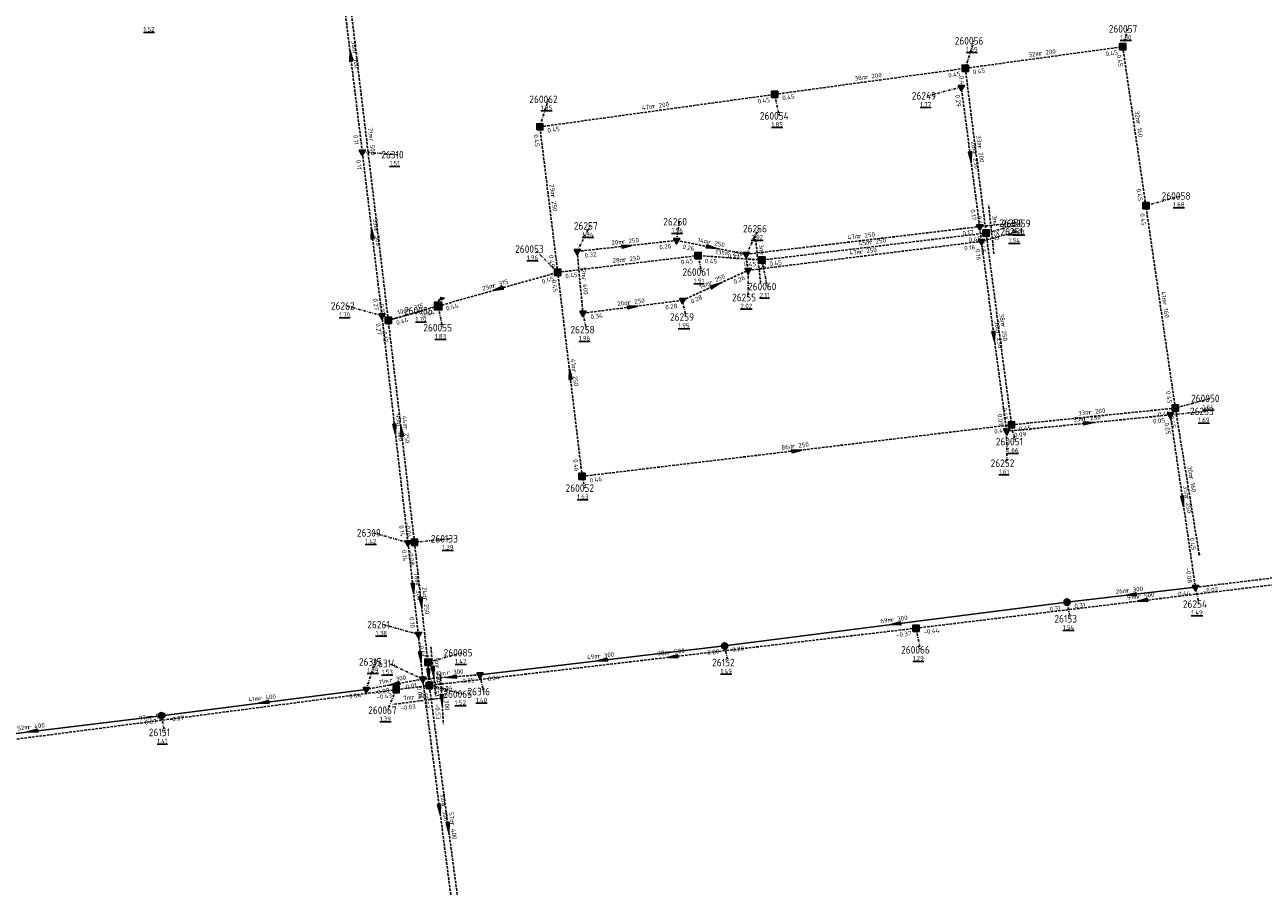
# Model space of a CAD drawing. Extents: x 188323 to 208361, y 565368 to 574910.
# Tile 176 of 256: x 203014 to 203260, y 569330 to 569501. Entities that reach past the tile are written whole.
import ezdxf

# ---------------------------------------------------------------- set-up
doc = ezdxf.new("R2010")
doc.units = 0
doc.linetypes.add('DASHDOT', pattern=[1, 0.5, -0.25, 0, -0.25])
doc.linetypes.add('DASHED', pattern=[0.75, 0.5, -0.25])
doc.layers.get('0').update_dxf_attribs({"linetype": 'CONTINUOUS'})
for name, color, linetype in [('RIO-AFM', 7, 'CONTINUOUS'), ('RIO-BOK', 7, 'CONTINUOUS'), ('RIO-DET', 7, 'CONTINUOUS'), ('RIO-KNP', 7, 'CONTINUOUS'), ('RIO-KNR', 7, 'CONTINUOUS'), ('RIO-LAG_0B', 7, 'CONTINUOUS'), ('RIO-LAG_1B', 7, 'DASHED'), ('RIO-LAG_2B', 7, 'DASHED'), ('RIO-LEN', 7, 'CONTINUOUS'), ('RIO-MVD', 1, 'CONTINUOUS'), ('RIO-VRB', 6, 'DASHDOT'), ('RIO-VRH', 7, 'CONTINUOUS')]:
    doc.layers.add(name, color=color, linetype=linetype)
doc.styles.add('RIO-TXT', font='isocp.shx')

# ---------------------------------------------------------------- blocks, each defined once
blk = doc.blocks.new('L_VHR')
blk.add_lwpolyline([(-0.5, 0), (0.5, 0), (-0.5, 0.15), (-0.5, -0.15), (0.5, 0)])
blk = doc.blocks.new('K_IPR')
blk.add_lwpolyline([(-0.5, -0.5), (0.5, -0.5), (0.5, 0.5), (-0.5, 0.5)], close=True)
blk.add_solid([(-0.5, 0.5), (0.5, 0.5), (-0.5, -0.5), (0.5, -0.5)])
at = {"style": 'RIO-TXT', "flags": 1}
blk.add_attdef('KNOOPNAAM', (2, 2), '', height=1, dxfattribs=at)
blk = doc.blocks.new('K_OVL')
for points in [[(0.6, 0.6), (-0.6, 0.6), (-0.6, -0.6), (0.6, -0.6)], [(1, 1.25), (0.474823, 0.983111), (0.413034, 1.369554)]]:
    blk.add_lwpolyline(points, close=True)
blk.add_arc((0.81571, 0.439293), 0.83139, 77.193131, 168.854604)
blk.add_solid([(-0.6, 0.6), (0.6, 0.6), (-0.6, -0.6), (0.6, -0.6)])
at = {"style": 'RIO-TXT', "flags": 1}
blk.add_attdef('KNOOPNAAM', (2, 2), '', height=1, dxfattribs=at)
blk = doc.blocks.new('K_FIC')
blk.add_circle((0, 0), 0.0625)
at = {"style": 'RIO-TXT', "flags": 1}
blk.add_attdef('KNOOPNAAM', (2, 2), '', height=1, dxfattribs=at)
blk = doc.blocks.new('K_IPG')
blk.add_circle((0, 0), 0.5)
for points in [[(0, 0), (-0.5, 0), (-0.433013, 0.25)], [(0, 0), (-0.433013, -0.25), (-0.5, 0)], [(0, 0), (-0.433013, 0.25), (-0.25, 0.433013)], [(0, 0), (-0.25, -0.433013), (-0.433013, -0.25)], [(0, 0), (-0.25, 0.433013), (0, 0.5)], [(0, 0), (0, -0.5), (-0.25, -0.433013)], [(0, 0), (0, 0.5), (0.25, 0.433013)], [(0, 0), (0.25, 0.433013), (0.433013, 0.25)], [(0, 0), (0.433013, 0.25), (0.5, 0)], [(0, 0), (0.5, 0), (0.433013, -0.25)], [(0, 0), (0.433013, -0.25), (0.25, -0.433013)], [(0, 0), (0.25, -0.433013), (0, -0.5)]]:
    blk.add_solid(points)
at = {"style": 'RIO-TXT', "flags": 1}
blk.add_attdef('KNOOPNAAM', (2, 2), '', height=1, dxfattribs=at)
blk = doc.blocks.new('K_IPD')
blk.add_lwpolyline([(-0.496027, 0.307994), (0.503973, 0.307994), (0.003973, -0.558031)], close=True)
blk.add_solid([(-0.496027, 0.307994), (0.503973, 0.307994), (0.003973, -0.558031)])
at = {"style": 'RIO-TXT', "flags": 1}
blk.add_attdef('KNOOPNAAM', (2, 2), '', height=1, dxfattribs=at)
blk = doc.blocks.new('313_02______260065____260067_')
at = {"layer": 'RIO-LAG_1B'}
blk.add_line((0, 0), (-9.738, -1.276), dxfattribs=at)
at = {"layer": 'RIO-AFM', "style": 'RIO-TXT'}
blk.add_text('r 300', height=0.9, rotation=367.4456, dxfattribs=at).set_placement((-6.0052, -0.2814))
at = {"layer": 'RIO-BOK', "style": 'RIO-TXT'}
blk.add_text('-0.03', height=0.9, rotation=367.4456, dxfattribs=at).set_placement((-8.1678, -2.4818))
at = {"layer": 'RIO-LEN', "style": 'RIO-TXT'}
blk.add_text('7m', height=0.9, rotation=367.4456, dxfattribs=at).set_placement((-7.6114, -0.4924))
blk = doc.blocks.new('314_02______260085____260065_')
at = {"layer": 'RIO-LAG_1B'}
blk.add_line((0, 0), (0.604, -9.803), dxfattribs=at)
at = {"layer": 'RIO-VRH', "xscale": 2, "yscale": 2, "zscale": 2, "rotation": 273.4996}
blk.add_blockref('L_VHR', (0.302, -4.9015), dxfattribs=at)
at = {"layer": 'RIO-AFM', "style": 'RIO-TXT'}
blk.add_text('r 300', height=0.9, rotation=273.4996, dxfattribs=at).set_placement((0.7347, -3.7926))
at = {"layer": 'RIO-BOK', "style": 'RIO-TXT'}
for s, p in [('-0.51', (-1.3112, -1.4833)), ('-0.53', (-1.0454, -5.7961))]:
    blk.add_text(s, height=0.9, rotation=273.4996, dxfattribs=at).set_placement(p)
at = {"layer": 'RIO-LEN', "style": 'RIO-TXT'}
blk.add_text('5m', height=0.9, rotation=273.4996, dxfattribs=at).set_placement((0.6351, -2.1756))
blk = doc.blocks.new('404_02______26251_____26250_')
at = {"layer": 'RIO-LAG_2B'}
blk.add_line((0, 0), (-1.059, 9.763), dxfattribs=at)
at = {"layer": 'RIO-AFM', "style": 'RIO-TXT'}
blk.add_text('r 250', height=0.9, rotation=276.1786, dxfattribs=at).set_placement((-0.1479, 6.0094))
at = {"layer": 'RIO-LEN', "style": 'RIO-TXT'}
blk.add_text('3m', height=0.9, rotation=276.1786, dxfattribs=at).set_placement((-0.323, 7.6199))
blk = doc.blocks.new('405_02______26255_____26256_')
at = {"layer": 'RIO-LAG_2B'}
blk.add_line((0, 0), (-1.128, 9.756), dxfattribs=at)
at = {"layer": 'RIO-AFM', "style": 'RIO-TXT'}
blk.add_text('r 250', height=0.9, rotation=276.5836, dxfattribs=at).set_placement((-0.1903, 6.009))
at = {"layer": 'RIO-LEN', "style": 'RIO-TXT'}
blk.add_text('3m', height=0.9, rotation=276.5836, dxfattribs=at).set_placement((-0.3769, 7.6182))
blk = doc.blocks.new('406_02______26261_____26314_')
at = {"layer": 'RIO-LAG_2B'}
blk.add_line((0, 0), (0.969, -9.774), dxfattribs=at)
at = {"layer": 'RIO-VRH', "xscale": 2, "yscale": 2, "zscale": 2, "rotation": 275.6365}
blk.add_blockref('L_VHR', (0.4845, -4.887), dxfattribs=at)
at = {"layer": 'RIO-AFM', "style": 'RIO-TXT'}
blk.add_text('r 300', height=0.9, rotation=275.6365, dxfattribs=at).set_placement((0.8756, -3.7625))
at = {"layer": 'RIO-BOK', "style": 'RIO-TXT'}
for s, p in [('0.10', (-1.255, -1.5311)), ('0.08', (-0.7752, -6.3684))]:
    blk.add_text(s, height=0.9, rotation=275.6365, dxfattribs=at).set_placement(p)
at = {"layer": 'RIO-LEN', "style": 'RIO-TXT'}
blk.add_text('9m', height=0.9, rotation=275.6365, dxfattribs=at).set_placement((0.7157, -2.1504))

msp = doc.modelspace()

# ---------------------------------------------------------------- linework, layer by layer
at = {"layer": 'RIO-LAG_0B'}
for p, q in [((203221.408, 569386.496), (203246.976, 569389.44)), ((203153.296, 569377.792), (203221.408, 569386.496)), ((203104.608, 569372.032), (203153.296, 569377.792)), ((203041.2, 569363.904), (203081.984, 569369.152)), ((202990, 569357.696), (203041.2, 569363.904))]:
    msp.add_line(p, q, dxfattribs=at)
at = {"layer": 'RIO-LAG_1B'}
for p, q in [((203077.904, 569513.024), (203086.368, 569442.56)), ((203201.184, 569492.672), (203232.512, 569496.96)), ((203237.12, 569465.344), (203232.512, 569496.96)), ((203163.264, 569487.488), (203201.184, 569492.672)), ((203201.184, 569492.672), (203205.328, 569459.904)), ((203116.528, 569481.024), (203163.264, 569487.488)), ((203120.096, 569452.096), (203116.528, 569481.024)), ((203242.976, 569425.088), (203237.12, 569465.344)), ((203205.328, 569459.904), (203160.736, 569454.528)), ((203205.328, 569459.904), (203210.384, 569421.76)), ((203120.096, 569452.096), (203148.016, 569455.424)), ((203160.736, 569454.528), (203148.016, 569455.424)), ((203096.288, 569445.376), (203120.096, 569452.096)), ((203124.944, 569411.52), (203120.096, 569452.096)), ((203086.368, 569442.56), (203096.288, 569445.376)), ((203091.584, 569398.4), (203086.368, 569442.56)), ((203242.976, 569425.088), (203210.384, 569421.76)), ((203247.744, 569395.968), (203242.976, 569425.088)), ((203210.384, 569421.76), (203124.944, 569411.52)), ((203091.584, 569398.4), (203094.24, 569374.528)), ((203191.376, 569381.312), (203281.504, 569392.256)), ((203191.376, 569381.312), (203094.528, 569369.92)), ((203094.24, 569374.528), (203094.528, 569369.92)), ((202991.664, 569356.544), (203087.936, 569369.088)), ((203094.528, 569369.92), (203087.936, 569369.088)), ((203102.064, 569313.472), (203094.528, 569369.92))]:
    msp.add_line(p, q, dxfattribs=at)
at = {"layer": 'RIO-LAG_2B'}
for p, q in [((203081.2, 569476.032), (203076.544, 569514.112)), ((203204.064, 569461.184), (203200.384, 569488.896)), ((203085.104, 569443.456), (203081.2, 569476.032)), ((203157.6, 569455.68), (203204.064, 569461.184)), ((203204.384, 569458.24), (203204.064, 569461.184)), ((203123.952, 569456.256), (203143.744, 569458.432)), ((203143.744, 569458.432), (203157.6, 569455.68)), ((203157.968, 569452.48), (203204.384, 569458.24)), ((203204.384, 569458.24), (203209.424, 569420.48)), ((203123.952, 569456.256), (203125.104, 569443.968)), ((203157.968, 569452.48), (203157.6, 569455.68)), ((203144.912, 569446.528), (203157.968, 569452.48)), ((203125.104, 569443.968), (203144.912, 569446.528)), ((203085.104, 569443.456), (203090.288, 569398.336)), ((203209.424, 569420.48), (203242, 569423.744)), ((203242, 569423.744), (203246.976, 569389.44)), ((203090.288, 569398.336), (203092.352, 569380.096)), ((203246.976, 569389.44), (203287.2, 569394.304)), ((203092.352, 569380.096), (203093.232, 569371.2)), ((203093.232, 569371.2), (203081.984, 569369.152)), ((203104.608, 569372.032), (203093.232, 569371.2)), ((203093.232, 569371.2), (203099.952, 569319.424))]:
    msp.add_line(p, q, dxfattribs=at)
at = {"layer": 'RIO-VRB'}
for p, q in [((203232.51, 569496.93), (203233.5614, 569500.5197)), ((203201.18, 569492.67), (203202.9152, 569498.1392)), ((203163.26, 569487.51), (203164.1406, 569483.212)), ((203200.39, 569488.92), (203193.7425, 569487.1979)), ((203116.53, 569481.04), (203118.2652, 569486.5092)), ((203081.2, 569476.02), (203088.1675, 569475.4913)), ((203237.12, 569465.35), (203244.0875, 569467.2787)), ((203123.95, 569456.23), (203126.487, 569461.3253)), ((203143.74, 569458.43), (203144.2735, 569462.1584)), ((203157.6, 569455.68), (203160.137, 569460.7753)), ((203204.06, 569461.2), (203211.135, 569461.9)), ((203204.38, 569458.24), (203211.3475, 569460.1687)), ((203205.33, 569459.88), (203212.2975, 569461.8087)), ((203120.1, 569452.11), (203115.4453, 569456.7138)), ((203148.02, 569455.45), (203148.7271, 569452.1368)), ((203157.97, 569452.47), (203157.9729, 569447.095)), ((203160.73, 569454.55), (203161.7841, 569449.2671)), ((203085.11, 569443.47), (203078.1421, 569445.3965)), ((203096.29, 569445.38), (203097.1706, 569441.082)), ((203144.91, 569446.52), (203145.6171, 569443.2068)), ((203086.36, 569442.55), (203093.3275, 569444.4787)), ((203125.1, 569443.99), (203125.8071, 569440.6768)), ((203242.98, 569425.08), (203249.9475, 569427.0087)), ((203242, 569423.74), (203249.075, 569424.44)), ((203209.42, 569420.51), (203209.4234, 569414.135)), ((203210.38, 569421.73), (203211.0871, 569418.4168)), ((203124.95, 569411.51), (203125.4835, 569409.1816)), ((203090.29, 569398.35), (203083.3221, 569400.2765)), ((203091.58, 569398.4), (203098.655, 569399.1)), ((203246.97, 569389.43), (203247.6771, 569386.1168)), ((203221.4, 569386.5), (203222.1071, 569383.1868)), ((203092.35, 569380.1), (203085.3821, 569382.0265)), ((203191.38, 569381.31), (203192.2606, 569377.012)), ((203094.24, 569374.52), (203101.2075, 569376.4487)), ((203153.3, 569377.8), (203154.0071, 569374.4868)), ((203081.99, 569369.14), (203083.7252, 569374.6092)), ((203093.23, 569371.17), (203086.581, 569374.2879)), ((203104.61, 569372.02), (203105.3171, 569368.7068)), ((203087.94, 569369.07), (203086.2063, 569365.0003)), ((203094.52, 569369.93), (203101.1682, 569368.21)), ((203041.2, 569363.9), (203041.9071, 569360.5868))]:
    msp.add_line(p, q, dxfattribs=at)

# ---------------------------------------------------------------- block references
at = {"layer": 'RIO-DET'}
for name, p in [('404_02______26251_____26250_', (203206.88, 569455.744)), ('405_02______26255_____26256_', (203160.464, 569449.984)), ('406_02______26261_____26314_', (203094.848, 569377.6)), ('314_02______260085____260065_', (203096.736, 569372.032)), ('313_02______260065____260067_', (203097.024, 569367.424))]:
    msp.add_blockref(name, p, dxfattribs=at)
at = {"layer": 'RIO-KNP', "xscale": 1.25, "yscale": 1.25, "zscale": 1.25}
for name, p in [('K_IPR', (203232.512, 569496.96)), ('K_IPR', (203201.184, 569492.672)), ('K_IPD', (203200.384, 569488.896)), ('K_IPR', (203163.264, 569487.488)), ('K_IPR', (203116.528, 569481.024)), ('K_IPD', (203081.2, 569476.032)), ('K_IPR', (203237.12, 569465.344)), ('K_IPD', (203204.064, 569461.184)), ('K_IPR', (203205.328, 569459.904)), ('K_IPD', (203143.744, 569458.432)), ('K_IPD', (203204.384, 569458.24)), ('K_IPD', (203123.952, 569456.256)), ('K_IPR', (203148.016, 569455.424)), ('K_IPD', (203157.6, 569455.68)), ('K_IPR', (203160.736, 569454.528)), ('K_IPR', (203120.096, 569452.096)), ('K_IPD', (203157.968, 569452.48)), ('K_OVL', (203096.288, 569445.376)), ('K_IPD', (203144.912, 569446.528)), ('K_IPD', (203085.104, 569443.456)), ('K_IPR', (203086.368, 569442.56)), ('K_IPD', (203125.104, 569443.968)), ('K_IPR', (203242.976, 569425.088)), ('K_IPD', (203242, 569423.744)), ('K_IPD', (203209.424, 569420.48)), ('K_IPR', (203210.384, 569421.76)), ('K_IPR', (203124.944, 569411.52)), ('K_IPD', (203090.288, 569398.336)), ('K_IPR', (203091.584, 569398.4)), ('K_FIC', (203247.744, 569395.968)), ('K_IPD', (203246.976, 569389.44)), ('K_IPG', (203221.408, 569386.496)), ('K_IPR', (203191.376, 569381.312)), ('K_IPD', (203092.352, 569380.096)), ('K_IPG', (203153.296, 569377.792)), ('K_IPR', (203094.24, 569374.528)), ('K_IPD', (203093.232, 569371.2)), ('K_IPD', (203104.608, 569372.032)), ('K_IPD', (203081.984, 569369.152)), ('K_IPR', (203087.936, 569369.088)), ('K_IPR', (203094.528, 569369.92)), ('K_IPG', (203041.2, 569363.904))]:
    msp.add_blockref(name, p, dxfattribs=at)
at = {"layer": 'RIO-VRH', "xscale": 2, "yscale": 2, "zscale": 2}
for p, rotation in [((203078.875, 569495.08), 96.9631), ((203202.225, 569475.06), 277.5502), ((203083.155, 569459.745), 96.8581), ((203133.845, 569457.33), 6.3427), ((203150.67, 569457.055), 348.7787), ((203151.44, 569449.495), 24.491), ((203108.195, 569448.745), 195.7816), ((203135.005, 569445.255), 7.2773), ((203206.9, 569439.375), 277.6169), ((203122.525, 569431.81), 96.8206), ((203087.7, 569420.91), 276.5576), ((203088.97, 569420.475), 96.7514), ((203225.71, 569422.125), 5.6613), ((203167.665, 569416.62), 366.8212), ((203244.485, 569406.585), 278.2505), ((203091.32, 569389.225), 276.4485), ((203234.185, 569387.965), 186.5362), ((203092.91, 569386.46), 276.3644), ((203236.44, 569386.795), 186.9396), ((203187.35, 569382.15), 187.2796), ((203092.79, 569375.635), 275.6365), ((203142.95, 569375.62), 186.7002), ((203128.955, 569374.91), 186.7692), ((203094.38, 569372.225), 273.4996), ((203098.92, 569371.595), 184.2712), ((203087.61, 569370.155), 190.2365), ((203061.595, 569366.52), 187.3195), ((203015.6, 569360.8), 186.9038), ((203096.59, 569345.305), 277.4099), ((203098.295, 569341.695), 277.6235)]:
    msp.add_blockref('L_VHR', p, dxfattribs=dict(at, rotation=rotation))

# ---------------------------------------------------------------- texts
at = {"layer": 'RIO-AFM', "style": 'RIO-TXT'}
for s, rotation, p in [('r 500', 276.9631, (203079.2847, 569495.9465)), ('r 200', 7.7424, (203215.975, 569495.1863)), ('r 200', 7.7482, (203181.3498, 569490.4762)), ('r 200', 7.882, (203139.0238, 569484.6591)), ('r 160', 278.3135, (203235.2022, 569482.0157)), ('r 500', 276.8441, (203082.5568, 569478.6619)), ('r 200', 277.2215, (203203.6592, 569477.1431)), ('r 250', 277.5502, (203202.6226, 569475.9304)), ('r 250', 277.0432, (203118.7206, 569467.4417)), ('r 500', 276.8581, (203083.5645, 569460.6108)), ('r 250', 6.775, (203179.9664, 569458.8409)), ('r 250', 6.3427, (203132.9843, 569457.7374)), ('r 250', 348.7787, (203149.9732, 569457.707)), ('r 250', 366.8142, (203182.1643, 569457.6289)), ('r 250', 6.821, (203133.1964, 569454.1803)), ('r 250', 355.95, (203153.6019, 569455.5595)), ('r 250', 7.0863, (203180.3094, 569455.7512)), ('r 315', 15.7816, (203107.2792, 569449.0057)), ('r 400', 275.376, (203124.9503, 569450.9642)), ('r 250', 24.491, (203150.4954, 569449.6141)), ('r 315', 15.9057, (203090.4089, 569444.2238)), ('r 250', 7.2773, (203134.1378, 569445.6483)), ('r 160', 278.2877, (203240.4404, 569446.0906)), ('r 250', 277.6169, (203207.2998, 569440.2459)), ('r 250', 277.5489, (203208.2559, 569441.6758)), ('r 250', 276.8206, (203122.9377, 569432.6756)), ('r 250', 5.6613, (203224.8543, 569422.5426)), ('r 200', 365.8666, (203225.8215, 569423.8293)), ('r 300', 276.5576, (203088.1181, 569421.7738)), ('r 250', 276.7514, (203089.3849, 569421.3402)), ('r 250', 366.8212, (203166.7979, 569417.0468)), ('r 160', 279.3046, (203245.7362, 569411.3922)), ('r 250', 278.2505, (203244.874, 569407.4601)), ('r 300', 276.4485, (203091.7312, 569390.0872)), ('r 300', 6.5362, (203233.3233, 569388.3695)), ('r 500', 6.9396, (203235.5755, 569387.1935)), ('r 250', 276.3644, (203093.3243, 569387.3217)), ('r 300', 7.2796, (203186.483, 569382.5433)), ('r 300', 6.7692, (203128.0914, 569375.311)), ('r 500', 366.7003, (203142.0833, 569376.0522)), ('r 300', 370.2365, (203086.7228, 569370.506)), ('r 300', 364.2712, (203098.0742, 569372.0363)), ('r 400', 7.3195, (203060.7279, 569366.9127)), ('r 500', 7.3973, (203038.9374, 569363.2115)), ('r 400', 6.9038, (203014.7358, 569361.199)), ('r 300', 277.4099, (203096.9973, 569346.1753)), ('r 400', 277.6235, (203098.7006, 569342.5669))]:
    msp.add_text(s, height=0.9, rotation=rotation, dxfattribs=at).set_placement(p)
at = {"layer": 'RIO-BOK', "style": 'RIO-TXT'}
for s, rotation, p in [('0.45', 7.7424, (203229.1706, 569495.063)), ('0.45', 278.3135, (203231.3279, 569495.3419)), ('0.45', 7.7482, (203197.8406, 569490.8027)), ('0.45', 7.7424, (203202.7556, 569491.4714)), ('0.45', 277.2215, (203199.9678, 569491.1047)), ('0.45', 7.882, (203159.9247, 569485.6349)), ('0.45', 7.7482, (203164.8358, 569486.3115)), ('0.29', 277.5502, (203199.1868, 569487.3478)), ('0.11', 276.9631, (203079.4012, 569479.3869)), ('0.45', 277.0432, (203115.313, 569479.4785)), ('0.45', 7.882, (203118.1086, 569479.8452)), ('0.11', 276.8581, (203079.9779, 569474.4625)), ('0.45', 278.3135, (203235.2382, 569468.6731)), ('0.17', 277.5502, (203202.2202, 569464.5477)), ('0.45', 277.2215, (203203.5126, 569463.2383)), ('0.45', 278.2877, (203235.9372, 569463.7625)), ('0.17', 6.775, (203200.6891, 569459.3896)), ('0.26', 6.3427, (203140.3554, 569456.6451)), ('0.26', 348.7787, (203144.8416, 569456.785)), ('0.16', 7.0863, (203201.0194, 569456.4114)), ('0.45', 366.8142, (203201.9585, 569458.0935)), ('0.45', 277.5489, (203204.1268, 569458.3078)), ('0.45', 277.0432, (203118.2907, 569455.4735)), ('0.32', 6.3427, (203125.4959, 569454.9932)), ('0.45', 6.821, (203144.6512, 569453.637)), ('0.45', 355.95, (203149.3183, 569453.9554)), ('0.22', 348.7787, (203153.8374, 569455.0061)), ('0.16', 277.6169, (203203.1787, 569456.6664)), ('0.45', 355.95, (203157.0803, 569453.4108)), ('0.45', 366.8142, (203162.2868, 569453.327)), ('0.45', 15.7816, (203117.054, 569449.7942)), ('0.45', 276.8206, (203118.8769, 569450.5533)), ('0.45', 6.821, (203121.6562, 569450.8862)), ('0.26', 24.491, (203155.3101, 569449.7197)), ('0.28', 24.491, (203146.7642, 569445.8263)), ('0.27', 276.8581, (203083.3138, 569446.8402)), ('-0.19', 276.8441, (203084.5241, 569446.4593)), ('0.44', 15.7816, (203098.0178, 569444.4135)), ('0.28', 7.2773, (203141.5549, 569444.6801)), ('0.44', 15.9057, (203088.0899, 569441.5873)), ('0.44', 15.9057, (203093.2494, 569443.0577)), ('0.34', 7.2773, (203126.6659, 569442.7786)), ('0.27', 276.5576, (203083.8798, 569441.9189)), ('-0.12', 276.7514, (203085.135, 569440.9947)), ('0.45', 278.2877, (203241.1053, 569428.4042)), ('0.09', 277.6169, (203207.5827, 569423.8557)), ('0.45', 277.5489, (203208.5469, 569425.0785)), ('0.05', 5.6613, (203238.5945, 569421.9955)), ('0.45', 365.8666, (203239.5799, 569423.3418)), ('0.45', 279.3046, (203241.8255, 569423.4717)), ('0.45', 366.8212, (203207.0058, 569419.969)), ('0.09', 5.6613, (203210.9511, 569419.2549)), ('0.45', 365.8666, (203211.9163, 569420.4814)), ('0.05', 278.2505, (203240.8161, 569422.1532)), ('0.46', 276.8206, (203123.1611, 569414.8816)), ('0.46', 366.8212, (203126.5069, 569410.2872)), ('0.14', 276.5576, (203088.5195, 569401.7298)), ('-0.04', 276.7514, (203089.7337, 569402.3101)), ('0.45', 279.3046, (203245.8095, 569399.2299)), ('0.14', 276.4485, (203089.0568, 569396.8012)), ('-0.08', 276.3644, (203090.3445, 569396.8531)), ('-0.08', 278.2505, (203245.0159, 569393.2892)), ('0.44', 6.5362, (203243.592, 569387.6338)), ('-0.02', 6.9016, (203248.5279, 569388.2084)), ('0.31', 7.2796, (203218.0454, 569384.6601)), ('0.31', 6.5362, (203222.9501, 569385.2685)), ('0.10', 276.4485, (203090.5688, 569383.4818)), ('-0.44', 6.9396, (203192.9387, 569380.0894)), ('-0.51', 276.3644, (203092.4073, 569378.4412)), ('-0.37', 366.7003, (203187.4649, 569379.5)), ('0.20', 6.7692, (203149.9288, 569375.99)), ('0.20', 7.2796, (203154.8659, 569376.5887)), ('0.05', 364.2712, (203101.1638, 569370.3637)), ('0.04', 6.7692, (203106.1651, 569370.7948)), ('-0.08', 370.2365, (203083.617, 569368.0121)), ('0.01', 370.2365, (203089.9744, 569369.1644)), ('0.04', 277.4099, (203092.023, 569369.6008)), ('0.04', 364.2712, (203094.731, 569369.8791)), ('-0.44', 366.7003, (203096.0744, 569368.7039)), ('0.04', 7.3195, (203078.637, 569367.2978)), ('-0.43', 7.3973, (203084.0541, 569367.1537)), ('-0.03', 277.6235, (203093.3188, 569368.3563)), ('-0.07', 7.3195, (203042.7668, 569362.6898)), ('-0.07', 6.9038, (203037.2978, 569362.0172))]:
    msp.add_text(s, height=0.9, rotation=rotation, dxfattribs=at).set_placement(p)
at = {"layer": 'RIO-KNR', "style": 'RIO-TXT'}
for s, p in [('260057', (203229.7364, 569499.7697)), ('260056', (203199.0902, 569497.3892)), ('260062', (203114.4402, 569485.7592)), ('26249', (203190.555, 569486.4479)), ('260054', (203160.3156, 569482.462)), ('26310', (203084.98, 569474.7413)), ('260058', (203240.2625, 569466.5287)), ('26260', (203141.086, 569461.4084)), ('26250', (203207.9475, 569461.15)), ('260059', (203208.4725, 569461.0587)), ('26257', (203123.2995, 569460.5753)), ('26256', (203156.9495, 569460.0253)), ('26251', (203208.16, 569459.4187)), ('260053', (203111.6203, 569455.9638)), ('260061', (203144.9021, 569451.3868)), ('260060', (203157.9591, 569448.5171)), ('26255', (203154.7854, 569446.345)), ('26262', (203074.9546, 569444.6465)), ('260086', (203089.5025, 569443.7287)), ('26259', (203142.4296, 569442.4568)), ('260055', (203093.3456, 569440.332)), ('26258', (203122.6196, 569439.9268)), ('260050', (203246.1225, 569426.2587)), ('26253', (203245.8875, 569423.69)), ('260051', (203207.2621, 569417.6668)), ('26252', (203206.2359, 569413.385)), ('260052', (203121.6585, 569408.4316)), ('26309', (203080.1346, 569399.5265)), ('260133', (203094.83, 569398.35)), ('26254', (203244.4896, 569385.3668)), ('26153', (203218.9196, 569382.4368)), ('26261', (203082.1946, 569381.2765)), ('260085', (203097.3825, 569375.6987)), ('260066', (203188.4356, 569376.262)), ('26315', (203080.5377, 569373.8592)), ('26314', (203083.3935, 569373.5379)), ('26152', (203150.8196, 569373.7368)), ('260065', (203097.3432, 569367.46)), ('26316', (203102.1296, 569367.9568)), ('260067', (203082.3813, 569364.2503)), ('26151', (203038.7196, 569359.8368))]:
    msp.add_text(s, height=1.5, dxfattribs=at).set_placement(p)
at = {"layer": 'RIO-LEN', "style": 'RIO-TXT'}
for s, rotation, p in [('38m', 276.9631, (203079.0218, 569498.0905)), ('32m', 7.7424, (203213.8346, 569494.8953)), ('38m', 7.7482, (203179.2096, 569490.185)), ('47m', 7.882, (203136.8842, 569484.3629)), ('32m', 278.3135, (203234.8888, 569484.1529)), ('71m', 276.8441, (203082.2984, 569480.8064)), ('28m', 277.5502, (203202.3377, 569478.0715)), ('33m', 277.2215, (203203.3866, 569479.2859)), ('29m', 277.0432, (203118.4547, 569469.5852)), ('33m', 276.8581, (203083.3056, 569462.7552)), ('20m', 6.3427, (203130.8376, 569457.4988)), ('14m', 348.7787, (203147.8543, 569458.1261)), ('47m', 6.775, (203177.8214, 569458.5861)), ('45m', 366.8142, (203180.0198, 569457.3713)), ('28m', 6.821, (203131.0517, 569453.9237)), ('13m', 355.95, (203151.4472, 569455.7107)), ('47m', 7.0863, (203178.1659, 569455.4847)), ('12m', 275.376, (203124.7469, 569453.1146)), ('14m', 24.491, (203148.5298, 569448.7186)), ('25m', 15.7816, (203105.2006, 569448.4182)), ('41m', 278.2877, (203240.128, 569448.2279)), ('10m', 15.9057, (203088.3316, 569443.6318)), ('20m', 7.2773, (203131.9952, 569445.3747)), ('38m', 277.5489, (203207.9711, 569443.8169)), ('38m', 277.6169, (203207.0124, 569442.3867)), ('41m', 276.8206, (203122.6801, 569434.8202)), ('45m', 276.5576, (203087.8704, 569423.9195)), ('44m', 276.7514, (203089.1299, 569423.4851)), ('33m', 5.6613, (203222.7049, 569422.3295)), ('33m', 365.8666, (203223.673, 569423.6072)), ('86m', 366.8212, (203164.6533, 569416.7888)), ('30m', 279.3046, (203245.3859, 569413.5236)), ('35m', 278.2505, (203244.563, 569409.5976)), ('18m', 276.4485, (203091.4876, 569392.2335)), ('24m', 276.3644, (203093.0838, 569389.4683)), ('26m', 6.5362, (203231.1773, 569388.1236)), ('91m', 6.9396, (203233.4313, 569386.9325)), ('69m', 7.2796, (203184.3404, 569382.2696)), ('49m', 6.7692, (203125.9464, 569375.0564)), ('98m', 366.7003, (203139.9382, 569375.7988)), ('11m', 370.2365, (203084.5975, 569370.1208)), ('11m', 364.2712, (203095.9203, 569371.8741)), ('41m', 7.3195, (203058.5855, 569366.6375)), ('97m', 7.3973, (203036.7954, 569362.9334)), ('52m', 6.9038, (203012.5915, 569360.9393)), ('52m', 277.4099, (203096.7177, 569348.3171)), ('57m', 277.6235, (203098.413, 569344.7077))]:
    msp.add_text(s, height=0.9, rotation=rotation, dxfattribs=at).set_placement(p)
at = {"layer": 'RIO-MVD', "style": 'RIO-TXT'}
for s, p in [('%%U1.52', (203037.6406, 569499.982)), ('%%U1.80', (203232.0314, 569498.3697)), ('%%U1.69', (203201.3852, 569495.9892)), ('%%U1.85', (203116.7352, 569484.3592)), ('%%U1.77', (203192.2125, 569485.0479)), ('%%U1.85', (203162.6106, 569481.062)), ('%%U1.51', (203086.6375, 569473.3413)), ('%%U1.68', (203242.5575, 569465.1287)), ('%%U1.94', (203124.957, 569459.1753)), ('%%U1.96', (203142.7435, 569460.0084)), ('%%U1.94', (203209.605, 569459.75)), ('%%U1.93', (203210.7675, 569459.6587)), ('%%U2.02', (203158.607, 569458.6253)), ('%%U1.94', (203209.8175, 569458.0187)), ('%%U1.96', (203113.9153, 569454.5638)), ('%%U1.91', (203147.1971, 569449.9868)), ('%%U2.11', (203160.2541, 569447.1171)), ('%%U2.02', (203156.4429, 569444.945)), ('%%U1.70', (203076.6121, 569443.2465)), ('%%U1.70', (203091.7975, 569442.3287)), ('%%U1.95', (203144.0871, 569441.0568)), ('%%U1.83', (203095.6406, 569438.932)), ('%%U1.96', (203124.2771, 569438.5268)), ('%%U1.64', (203248.4175, 569424.8587)), ('%%U1.69', (203247.545, 569422.29)), ('%%U1.66', (203209.5571, 569416.2668)), ('%%U1.61', (203207.8934, 569411.985)), ('%%U1.63', (203123.9535, 569407.0316)), ('%%U1.42', (203081.7921, 569398.1265)), ('%%U1.39', (203097.125, 569396.95)), ('%%U1.49', (203246.1471, 569383.9668)), ('%%U1.54', (203220.5771, 569381.0368)), ('%%U1.38', (203083.8521, 569379.8765)), ('%%U1.47', (203099.6775, 569374.2987)), ('%%U1.29', (203190.7306, 569374.862)), ('%%U1.39', (203082.1952, 569372.4592)), ('%%U1.53', (203085.051, 569372.1379)), ('%%U1.49', (203152.4771, 569372.3368)), ('%%U1.52', (203099.6382, 569366.06)), ('%%U1.40', (203103.7871, 569366.5568)), ('%%U1.39', (203084.6763, 569362.8503)), ('%%U1.41', (203040.3771, 569358.4368))]:
    msp.add_text(s, height=0.9, dxfattribs=at).set_placement(p)

doc.saveas('drawing.dxf')
